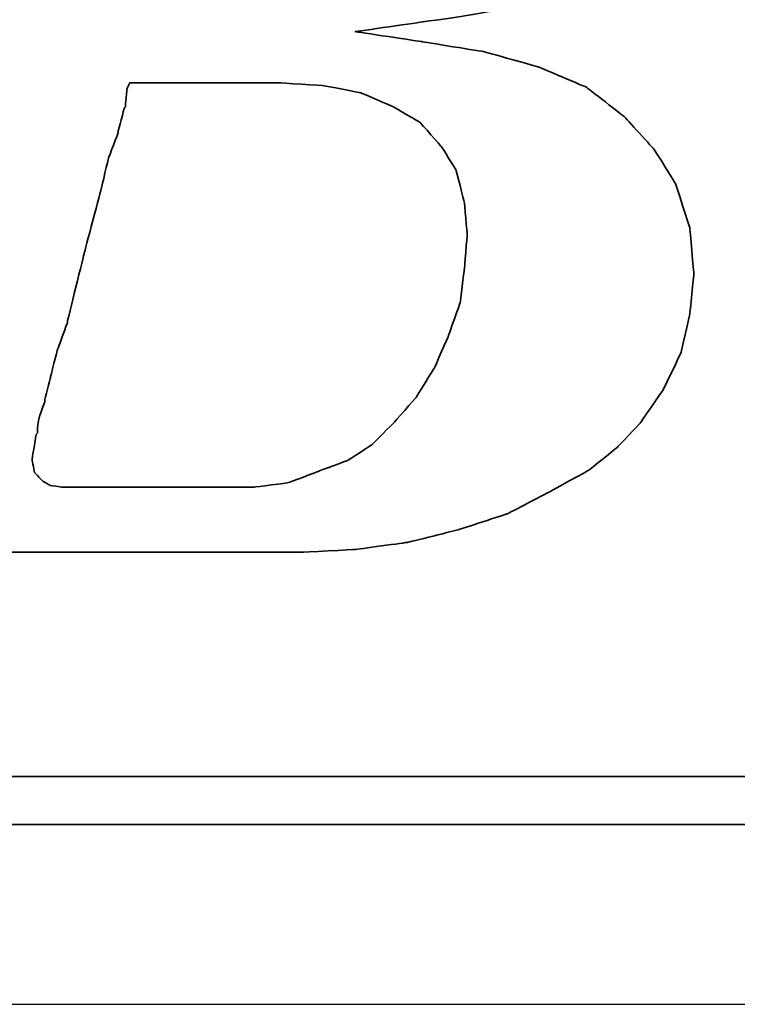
# Model space of a CAD drawing. Header units: millimetres. Extents: x 748 to 1024, y 329 to 423.
# Tile 24 of 49: x 949.002 to 949.529, y 354.535 to 355.257. Entities that reach past the tile are written whole.
import ezdxf

# ---------------------------------------------------------------- set-up
doc = ezdxf.new("R2010")
doc.units = ezdxf.units.MM
doc.header["$LTSCALE"] = 0.15
for name, color, linetype in [('DIM', 4, 'CONTINUOUS'), ('layer 1', 7, 'CONTINUOUS'), ('OUT', 3, 'CONTINUOUS')]:
    doc.layers.add(name, color=color, linetype=linetype)

# ---------------------------------------------------------------- blocks, each defined once
blk = doc.blocks.new('TBI MOTION logo(完整正式版)')
at = {"layer": 'layer 1', "color": 22, "lineweight": 35}
for points, knots in [([(-64.65375, -6.86375), (-64.65375, -6.86375), (-64.84375, -7.29625), (-64.84375, -7.29625), (-64.84375, -7.29625), (-64.84375, -7.29625), (-64.86875, -7.34375), (-64.86875, -7.34375), (-64.86875, -7.34375), (-64.86875, -7.34375), (-64.86875, -7.36875), (-64.86875, -7.36875), (-64.86875, -7.36875), (-64.86875, -7.36875), (-65.15375, -7.65375), (-65.15375, -7.65375), (-65.15375, -7.65375), (-65.15375, -7.65375), (-65.17875, -7.65375), (-65.17875, -7.65375), (-65.17875, -7.65375), (-65.17875, -7.65375), (-65.20375, -7.67875), (-65.20375, -7.67875), (-65.20375, -7.67875), (-65.20375, -7.67875), (-65.58875, -7.87125), (-65.58875, -7.87125), (-65.58875, -7.87125), (-65.58875, -7.87125), (-65.63375, -7.87125), (-65.63375, -7.87125), (-65.63375, -7.87125), (-65.63375, -7.87125), (-65.65875, -7.89375), (-65.65875, -7.89375), (-65.65875, -7.89375), (-65.65875, -7.89375), (-66.09375, -7.94375), (-66.09375, -7.94375), (-66.09375, -7.94375), (-66.09375, -7.94375), (-66.11375, -7.94375), (-66.11375, -7.94375), (-66.11375, -7.94375), (-66.11375, -7.94375), (-66.16375, -7.94375), (-66.16375, -7.94375), (-66.16375, -7.94375), (-66.16375, -7.94375), (-66.30875, -7.94375), (-66.30875, -7.94375), (-66.30875, -7.94375), (-66.30875, -7.94375), (-66.69375, -7.94375), (-66.69375, -7.94375), (-66.69375, -7.94375), (-66.69375, -7.94375), (-67.07375, -7.94375), (-67.07375, -7.94375), (-67.07375, -7.94375), (-67.07375, -7.94375), (-67.12375, -7.94375), (-67.12375, -7.94375), (-67.12375, -7.94375), (-67.12375, -7.94375), (-67.12375, -7.96625), (-67.12375, -7.96625), (-67.12375, -7.96625), (-67.12375, -7.96625), (-67.14875, -7.99125), (-67.14875, -7.99125), (-67.14875, -7.99125), (-67.14875, -7.99125), (-67.24375, -8.34875), (-67.24375, -8.34875), (-67.24375, -8.34875), (-67.24375, -8.34875), (-67.31375, -8.68625), (-67.31375, -8.68625), (-67.31375, -8.68625), (-67.31375, -8.68625), (-67.26875, -8.68625), (-67.26875, -8.68625), (-67.26875, -8.68625), (-67.26875, -8.68625), (-67.07375, -8.68625), (-67.07375, -8.68625), (-67.07375, -8.68625), (-67.07375, -8.68625), (-66.54875, -8.68625), (-66.54875, -8.68625), (-66.54875, -8.68625), (-66.54875, -8.68625), (-65.82625, -8.68625), (-65.82625, -8.68625), (-65.82625, -8.68625), (-65.82625, -8.68625), (-65.01375, -8.68625), (-65.01375, -8.68625), (-65.01375, -8.68625), (-65.01375, -8.68625), (-64.05375, -8.68625), (-64.05375, -8.68625), (-64.05375, -8.68625), (-64.05375, -8.68625), (-62.08375, -8.68625), (-62.08375, -8.68625), (-62.08375, -8.68625), (-62.08375, -8.68625), (-60.06875, -8.68625), (-60.06875, -8.68625), (-60.06875, -8.68625), (-60.06875, -8.68625), (-59.10875, -8.68625), (-59.10875, -8.68625), (-59.10875, -8.68625), (-59.10875, -8.68625), (-58.29375, -8.68625), (-58.29375, -8.68625), (-58.29375, -8.68625), (-58.29375, -8.68625), (-57.57375, -8.68625), (-57.57375, -8.68625), (-57.57375, -8.68625), (-57.57375, -8.68625), (-57.04875, -8.68625), (-57.04875, -8.68625), (-57.04875, -8.68625), (-57.04875, -8.68625), (-56.85375, -8.68625), (-56.85375, -8.68625), (-56.85375, -8.68625), (-56.85375, -8.68625), (-56.70875, -8.68625), (-56.70875, -8.68625), (-56.70875, -8.68625), (-56.70875, -8.68625), (-56.61375, -8.68625), (-56.61375, -8.68625), (-56.61375, -8.68625), (-56.61375, -8.68625), (-56.56875, -8.68625), (-56.56875, -8.68625), (-56.56875, -8.68625), (-56.56875, -8.68625), (-55.65375, -8.63875), (-55.65375, -8.63875), (-55.65375, -8.63875), (-55.65375, -8.63875), (-54.76875, -8.51875), (-54.76875, -8.51875), (-54.76875, -8.51875), (-54.76875, -8.51875), (-53.90375, -8.30375), (-53.90375, -8.30375), (-53.90375, -8.30375), (-53.90375, -8.30375), (-53.08875, -8.03875), (-53.08875, -8.03875), (-53.08875, -8.03875), (-53.08875, -8.03875), (-52.34375, -7.65375), (-52.34375, -7.65375), (-52.34375, -7.65375), (-52.34375, -7.65375), (-51.69875, -7.29625), (-51.69875, -7.29625), (-51.69875, -7.29625), (-51.69875, -7.29625), (-51.21875, -6.91125), (-51.21875, -6.91125), (-51.21875, -6.91125), (-51.21875, -6.91125), (-50.83375, -6.50375), (-50.83375, -6.50375), (-50.83375, -6.50375), (-50.83375, -6.50375), (-50.44875, -5.94875), (-50.44875, -5.94875), (-50.44875, -5.94875), (-50.44875, -5.94875), (-50.13875, -5.30375), (-50.13875, -5.30375), (-50.13875, -5.30375), (-50.13875, -5.30375), (-49.99375, -4.65375), (-49.99375, -4.65375), (-49.99375, -4.65375), (-49.99375, -4.65375), (-49.92375, -3.98375), (-49.92375, -3.98375), (-49.92375, -3.98375), (-49.92375, -3.98375), (-49.99375, -3.19374), (-49.99375, -3.19374), (-49.99375, -3.19374), (-49.99375, -3.19374), (-50.23374, -2.44874), (-50.23374, -2.44874), (-50.23374, -2.44874), (-50.23374, -2.44874), (-50.59375, -1.87374), (-50.59375, -1.87374), (-50.59375, -1.87374), (-50.59375, -1.87374), (-51.09875, -1.31874), (-51.09875, -1.31874), (-51.09875, -1.31874), (-51.09875, -1.31874), (-51.74375, -0.81875), (-51.74375, -0.81875), (-51.74375, -0.81875), (-51.74375, -0.81875), (-52.53875, -0.48125), (-52.53875, -0.48125), (-52.53875, -0.48125), (-52.53875, -0.48125), (-53.47375, -0.21875), (-53.47375, -0.21875), (-53.47375, -0.21875), (-53.47375, -0.21875), (-54.52875, -0.04874), (-54.52875, -0.04874), (-54.52875, -0.04874), (-54.52875, -0.04874), (-55.65375, 0.12125), (-55.65375, 0.12125), (-55.65375, 0.12125), (-55.65375, 0.12125), (-54.50375, 0.28624), (-54.50375, 0.28624), (-54.50375, 0.28624), (-54.50375, 0.28624), (-53.83375, 0.38124), (-53.83375, 0.38124), (-53.83375, 0.38124), (-53.83375, 0.38124), (-53.18375, 0.50125), (-53.18375, 0.50125), (-53.18375, 0.50125), (-53.18375, 0.50125), (-52.55875, 0.66874), (-52.55875, 0.66874), (-52.55875, 0.66874), (-52.55875, 0.66874), (-52.03375, 0.86124), (-52.03375, 0.86124), (-52.03375, 0.86124), (-52.03375, 0.86124), (-51.50374, 1.03124), (-51.50374, 1.03124), (-51.50374, 1.03124), (-51.50374, 1.03124), (-51.09875, 1.27125), (-51.09875, 1.27125), (-51.09875, 1.27125), (-51.09875, 1.27125), (-50.71375, 1.48624), (-50.71375, 1.48624), (-50.71375, 1.48624), (-50.71375, 1.48624), (-50.37625, 1.77625), (-50.37625, 1.77625), (-50.37625, 1.77625), (-50.37625, 1.77625), (-49.82375, 2.37625), (-49.82375, 2.37625), (-49.82375, 2.37625), (-49.82375, 2.37625), (-49.41875, 2.99625), (-49.41875, 2.99625), (-49.41875, 2.99625), (-49.41875, 2.99625), (-49.22375, 3.76625), (-49.22375, 3.76625), (-49.22375, 3.76625), (-49.22375, 3.76625), (-49.15375, 4.50874), (-49.15375, 4.50874), (-49.15375, 4.50874), (-49.15375, 4.50874), (-49.20375, 5.25125), (-49.20375, 5.25125), (-49.20375, 5.25125), (-49.20375, 5.25125), (-49.41875, 5.92625), (-49.41875, 5.92625), (-49.41875, 5.92625), (-49.41875, 5.92625), (-49.77875, 6.47625), (-49.77875, 6.47625), (-49.77875, 6.47625), (-49.77875, 6.47625), (-50.33125, 7.02624), (-50.33125, 7.02624), (-50.33125, 7.02624), (-50.33125, 7.02624), (-51.00125, 7.43625), (-51.00125, 7.43625), (-51.00125, 7.43625), (-51.00125, 7.43625), (-51.79375, 7.72625), (-51.79375, 7.72625), (-51.79375, 7.72625), (-51.79375, 7.72625), (-52.72875, 7.89124), (-52.72875, 7.89124), (-52.72875, 7.89124), (-52.72875, 7.89124), (-53.83375, 7.98625), (-53.83375, 7.98625), (-53.83375, 7.98625), (-53.83375, 7.98625), (-53.92875, 7.98625), (-53.92875, 7.98625), (-53.92875, 7.98625), (-53.92875, 7.98625), (-54.26375, 7.98625), (-54.26375, 7.98625), (-54.26375, 7.98625), (-54.26375, 7.98625), (-54.74375, 7.98625), (-54.74375, 7.98625), (-54.74375, 7.98625), (-54.74375, 7.98625), (-55.36875, 7.98625), (-55.36875, 7.98625), (-55.36875, 7.98625), (-55.36875, 7.98625), (-56.13375, 7.98625), (-56.13375, 7.98625), (-56.13375, 7.98625), (-56.13375, 7.98625), (-56.94875, 7.98625), (-56.94875, 7.98625), (-56.94875, 7.98625), (-56.94875, 7.98625), (-58.77625, 7.98625), (-58.77625, 7.98625), (-58.77625, 7.98625), (-58.77625, 7.98625), (-60.59875, 7.98625), (-60.59875, 7.98625), (-60.59875, 7.98625), (-60.59875, 7.98625), (-61.41375, 7.98625), (-61.41375, 7.98625), (-61.41375, 7.98625), (-61.41375, 7.98625), (-62.17875, 7.98625), (-62.17875, 7.98625), (-62.17875, 7.98625), (-62.17875, 7.98625), (-62.80375, 7.98625), (-62.80375, 7.98625), (-62.80375, 7.98625), (-62.80375, 7.98625), (-63.30625, 7.98625), (-63.30625, 7.98625), (-63.30625, 7.98625), (-63.30625, 7.98625), (-63.57375, 7.98625), (-63.57375, 7.98625), (-63.57375, 7.98625), (-63.57375, 7.98625), (-63.57375, 7.96375), (-63.57375, 7.96375), (-63.57375, 7.96375), (-63.57375, 7.96375), (-63.59875, 7.94125), (-63.59875, 7.94125), (-63.59875, 7.94125), (-63.59875, 7.94125), (-63.69375, 7.55625), (-63.69375, 7.55625), (-63.69375, 7.55625), (-63.69375, 7.55625), (-63.76375, 7.24624), (-63.76375, 7.24624), (-63.76375, 7.24624), (-63.76375, 7.24624), (-63.23875, 7.24624), (-63.23875, 7.24624), (-63.23875, 7.24624), (-63.23875, 7.24624), (-62.75875, 7.24624), (-62.75875, 7.24624), (-62.75875, 7.24624), (-62.75875, 7.24624), (-62.61125, 7.24624), (-62.61125, 7.24624), (-62.61125, 7.24624), (-62.61125, 7.24624), (-62.56625, 7.24624), (-62.56625, 7.24624), (-62.56625, 7.24624), (-62.56625, 7.24624), (-62.22875, 7.24624), (-62.22875, 7.24624), (-62.22875, 7.24624), (-62.22875, 7.24624), (-62.20375, 7.24624), (-62.20375, 7.24624), (-62.20375, 7.24624), (-62.20375, 7.24624), (-62.17875, 7.21875), (-62.17875, 7.21875), (-62.17875, 7.21875), (-62.17875, 7.21875), (-61.96375, 7.17125), (-61.96375, 7.17125), (-61.96375, 7.17125), (-61.96375, 7.17125), (-61.72375, 7.12624), (-61.72375, 7.12624), (-61.72375, 7.12624), (-61.72375, 7.12624), (-61.70375, 7.12624), (-61.70375, 7.12624), (-61.70375, 7.12624), (-61.70375, 7.12624), (-61.55875, 7.07624), (-61.55875, 7.07624), (-61.55875, 7.07624), (-61.55875, 7.07624), (-61.50875, 7.07624), (-61.50875, 7.07624), (-61.50875, 7.07624), (-61.50875, 7.07624), (-61.48375, 7.02624), (-61.48375, 7.02624), (-61.48375, 7.02624), (-61.48375, 7.02624), (-61.31875, 6.83375), (-61.31875, 6.83375), (-61.31875, 6.83375), (-61.31875, 6.83375), (-61.29375, 6.81125), (-61.29375, 6.81125), (-61.29375, 6.81125), (-61.29375, 6.81125), (-61.29375, 6.78625), (-61.29375, 6.78625), (-61.29375, 6.78625), (-61.29375, 6.78625), (-61.19875, 6.50124), (-61.19875, 6.50124), (-61.19875, 6.50124), (-61.19875, 6.50124), (-61.17375, 6.45124), (-61.17375, 6.45124), (-61.17375, 6.45124), (-61.17375, 6.45124), (-61.19875, 6.40625), (-61.19875, 6.40625), (-61.19875, 6.40625), (-61.19875, 6.40625), (-61.26875, 5.99624), (-61.26875, 5.99624), (-61.26875, 5.99624), (-61.26875, 5.99624), (-61.26875, 5.85125), (-61.26875, 5.85125), (-61.26875, 5.85125), (-61.26875, 5.85125), (-61.26875, 5.82625), (-61.26875, 5.82625), (-61.26875, 5.82625), (-61.26875, 5.82625), (-61.29375, 5.80625), (-61.29375, 5.80625), (-61.29375, 5.80625), (-61.29375, 5.80625), (-61.34125, 5.66125), (-61.34125, 5.66125), (-61.34125, 5.66125), (-61.34125, 5.66125), (-61.41375, 5.44625), (-61.41375, 5.44625), (-61.41375, 5.44625), (-61.41375, 5.44625), (-61.48375, 5.15625), (-61.48375, 5.15625), (-61.48375, 5.15625), (-61.48375, 5.15625), (-61.58375, 4.82124), (-61.58375, 4.82124), (-61.58375, 4.82124), (-61.58375, 4.82124), (-61.79875, 4.00375), (-61.79875, 4.00375), (-61.79875, 4.00375), (-61.79875, 4.00375), (-62.05875, 2.99625), (-62.05875, 2.99625), (-62.05875, 2.99625), (-62.05875, 2.99625), (-62.34875, 1.91625), (-62.34875, 1.91625), (-62.34875, 1.91625), (-62.34875, 1.91625), (-62.97375, -0.41124), (-62.97375, -0.41124), (-62.97375, -0.41124), (-62.97375, -0.41124), (-63.59875, -2.75875), (-63.59875, -2.75875), (-63.59875, -2.75875), (-63.59875, -2.75875), (-63.88375, -3.86374), (-63.88375, -3.86374), (-63.88375, -3.86374), (-63.88375, -3.86374), (-64.14875, -4.82374), (-64.14875, -4.82374), (-64.14875, -4.82374), (-64.14875, -4.82374), (-64.36375, -5.64125), (-64.36375, -5.64125), (-64.36375, -5.64125), (-64.36375, -5.64125), (-64.43625, -5.97625), (-64.43625, -5.97625), (-64.43625, -5.97625), (-64.43625, -5.97625), (-64.50875, -6.28625), (-64.50875, -6.28625), (-64.50875, -6.28625), (-64.50875, -6.28625), (-64.50875, -6.30875), (-64.50875, -6.30875), (-64.50875, -6.30875), (-64.50875, -6.30875), (-64.57875, -6.50375), (-64.57875, -6.50375), (-64.57875, -6.50375), (-64.57875, -6.50375), (-64.62875, -6.69625), (-64.62875, -6.69625), (-64.62875, -6.69625), (-64.62875, -6.69625), (-64.62875, -6.76875), (-64.62875, -6.76875), (-64.62875, -6.76875), (-64.62875, -6.76875), (-64.62875, -6.81375), (-64.62875, -6.81375), (-64.62875, -6.81375), (-64.62875, -6.81375), (-64.62875, -6.83875), (-64.62875, -6.83875), (-64.62875, -6.83875), (-64.62875, -6.83875), (-64.65375, -6.86375), (-64.65375, -6.86375)], [0, 0, 0, 0, 0.00719424, 0.00719424, 0.00719424, 0.00719425, 0.01438849, 0.01438849, 0.01438849, 0.0143885, 0.02158273, 0.02158273, 0.02158273, 0.02158274, 0.02877698, 0.02877698, 0.02877698, 0.02877699, 0.03597122, 0.03597122, 0.03597122, 0.03597123, 0.04316547, 0.04316547, 0.04316547, 0.04316548, 0.05035971, 0.05035971, 0.05035971, 0.05035972, 0.05755396, 0.05755396, 0.05755396, 0.05755397, 0.0647482, 0.0647482, 0.0647482, 0.06474821, 0.07194245, 0.07194245, 0.07194245, 0.07194246, 0.07913669, 0.07913669, 0.07913669, 0.0791367, 0.08633094, 0.08633094, 0.08633094, 0.08633095, 0.09352518, 0.09352518, 0.09352518, 0.09352519, 0.10071942, 0.10071942, 0.10071942, 0.10071943, 0.10791367, 0.10791367, 0.10791367, 0.10791368, 0.11510791, 0.11510791, 0.11510791, 0.11510792, 0.12230216, 0.12230216, 0.12230216, 0.12230217, 0.1294964, 0.1294964, 0.1294964, 0.12949641, 0.13669065, 0.13669065, 0.13669065, 0.13669066, 0.14388489, 0.14388489, 0.14388489, 0.1438849, 0.15107914, 0.15107914, 0.15107914, 0.15107915, 0.15827338, 0.15827338, 0.15827338, 0.15827339, 0.16546763, 0.16546763, 0.16546763, 0.16546764, 0.17266187, 0.17266187, 0.17266187, 0.17266188, 0.17985612, 0.17985612, 0.17985612, 0.17985613, 0.18705036, 0.18705036, 0.18705036, 0.18705037, 0.1942446, 0.1942446, 0.1942446, 0.19424461, 0.20143885, 0.20143885, 0.20143885, 0.20143886, 0.20863309, 0.20863309, 0.20863309, 0.2086331, 0.21582734, 0.21582734, 0.21582734, 0.21582735, 0.22302158, 0.22302158, 0.22302158, 0.22302159, 0.23021583, 0.23021583, 0.23021583, 0.23021584, 0.23741007, 0.23741007, 0.23741007, 0.23741008, 0.24460432, 0.24460432, 0.24460432, 0.24460433, 0.25179856, 0.25179856, 0.25179856, 0.25179857, 0.25899281, 0.25899281, 0.25899281, 0.25899282, 0.26618705, 0.26618705, 0.26618705, 0.26618706, 0.27338129, 0.27338129, 0.27338129, 0.2733813, 0.28057554, 0.28057554, 0.28057554, 0.28057555, 0.28776978, 0.28776978, 0.28776978, 0.28776979, 0.29496403, 0.29496403, 0.29496403, 0.29496404, 0.30215827, 0.30215827, 0.30215827, 0.30215828, 0.30935252, 0.30935252, 0.30935252, 0.30935253, 0.31654676, 0.31654676, 0.31654676, 0.31654677, 0.32374101, 0.32374101, 0.32374101, 0.32374102, 0.33093525, 0.33093525, 0.33093525, 0.33093526, 0.3381295, 0.3381295, 0.3381295, 0.33812951, 0.34532374, 0.34532374, 0.34532374, 0.34532375, 0.35251799, 0.35251799, 0.35251799, 0.352518, 0.35971223, 0.35971223, 0.35971223, 0.35971224, 0.36690647, 0.36690647, 0.36690647, 0.36690648, 0.37410072, 0.37410072, 0.37410072, 0.37410073, 0.38129496, 0.38129496, 0.38129496, 0.38129497, 0.38848921, 0.38848921, 0.38848921, 0.38848922, 0.39568345, 0.39568345, 0.39568345, 0.39568346, 0.4028777, 0.4028777, 0.4028777, 0.40287771, 0.41007194, 0.41007194, 0.41007194, 0.41007195, 0.41726619, 0.41726619, 0.41726619, 0.4172662, 0.42446043, 0.42446043, 0.42446043, 0.42446044, 0.43165468, 0.43165468, 0.43165468, 0.43165469, 0.43884892, 0.43884892, 0.43884892, 0.43884893, 0.44604317, 0.44604317, 0.44604317, 0.44604318, 0.45323741, 0.45323741, 0.45323741, 0.45323742, 0.46043165, 0.46043165, 0.46043165, 0.46043166, 0.4676259, 0.4676259, 0.4676259, 0.46762591, 0.47482014, 0.47482014, 0.47482014, 0.47482015, 0.48201439, 0.48201439, 0.48201439, 0.4820144, 0.48920863, 0.48920863, 0.48920863, 0.48920864, 0.49640288, 0.49640288, 0.49640288, 0.49640289, 0.50359712, 0.50359712, 0.50359712, 0.50359713, 0.51079137, 0.51079137, 0.51079137, 0.51079138, 0.51798561, 0.51798561, 0.51798561, 0.51798562, 0.52517986, 0.52517986, 0.52517986, 0.52517987, 0.5323741, 0.5323741, 0.5323741, 0.53237411, 0.53956835, 0.53956835, 0.53956835, 0.53956836, 0.54676259, 0.54676259, 0.54676259, 0.5467626, 0.55395683, 0.55395683, 0.55395683, 0.55395684, 0.56115108, 0.56115108, 0.56115108, 0.56115109, 0.56834532, 0.56834532, 0.56834532, 0.56834533, 0.57553957, 0.57553957, 0.57553957, 0.57553958, 0.58273381, 0.58273381, 0.58273381, 0.58273382, 0.58992806, 0.58992806, 0.58992806, 0.58992807, 0.5971223, 0.5971223, 0.5971223, 0.59712231, 0.60431655, 0.60431655, 0.60431655, 0.60431656, 0.61151079, 0.61151079, 0.61151079, 0.6115108, 0.61870504, 0.61870504, 0.61870504, 0.61870505, 0.62589928, 0.62589928, 0.62589928, 0.62589929, 0.63309353, 0.63309353, 0.63309353, 0.63309354, 0.64028777, 0.64028777, 0.64028777, 0.64028778, 0.64748201, 0.64748201, 0.64748201, 0.64748202, 0.65467626, 0.65467626, 0.65467626, 0.65467627, 0.6618705, 0.6618705, 0.6618705, 0.66187051, 0.66906475, 0.66906475, 0.66906475, 0.66906476, 0.67625899, 0.67625899, 0.67625899, 0.676259, 0.68345324, 0.68345324, 0.68345324, 0.68345325, 0.69064748, 0.69064748, 0.69064748, 0.69064749, 0.69784173, 0.69784173, 0.69784173, 0.69784174, 0.70503597, 0.70503597, 0.70503597, 0.70503598, 0.71223022, 0.71223022, 0.71223022, 0.71223023, 0.71942446, 0.71942446, 0.71942446, 0.71942447, 0.72661871, 0.72661871, 0.72661871, 0.72661872, 0.73381295, 0.73381295, 0.73381295, 0.73381296, 0.74100719, 0.74100719, 0.74100719, 0.7410072, 0.74820144, 0.74820144, 0.74820144, 0.74820145, 0.75539568, 0.75539568, 0.75539568, 0.75539569, 0.76258993, 0.76258993, 0.76258993, 0.76258994, 0.76978417, 0.76978417, 0.76978417, 0.76978418, 0.77697842, 0.77697842, 0.77697842, 0.77697843, 0.78417266, 0.78417266, 0.78417266, 0.78417267, 0.79136691, 0.79136691, 0.79136691, 0.79136692, 0.79856115, 0.79856115, 0.79856115, 0.79856116, 0.8057554, 0.8057554, 0.8057554, 0.80575541, 0.81294964, 0.81294964, 0.81294964, 0.81294965, 0.82014388, 0.82014388, 0.82014388, 0.82014389, 0.82733813, 0.82733813, 0.82733813, 0.82733814, 0.83453237, 0.83453237, 0.83453237, 0.83453238, 0.84172662, 0.84172662, 0.84172662, 0.84172663, 0.84892086, 0.84892086, 0.84892086, 0.84892087, 0.85611511, 0.85611511, 0.85611511, 0.85611512, 0.86330935, 0.86330935, 0.86330935, 0.86330936, 0.8705036, 0.8705036, 0.8705036, 0.87050361, 0.87769784, 0.87769784, 0.87769784, 0.87769785, 0.88489209, 0.88489209, 0.88489209, 0.8848921, 0.89208633, 0.89208633, 0.89208633, 0.89208634, 0.89928058, 0.89928058, 0.89928058, 0.89928059, 0.90647482, 0.90647482, 0.90647482, 0.90647483, 0.91366906, 0.91366906, 0.91366906, 0.91366907, 0.92086331, 0.92086331, 0.92086331, 0.92086332, 0.92805755, 0.92805755, 0.92805755, 0.92805756, 0.9352518, 0.9352518, 0.9352518, 0.93525181, 0.94244604, 0.94244604, 0.94244604, 0.94244605, 0.94964029, 0.94964029, 0.94964029, 0.9496403, 0.95683453, 0.95683453, 0.95683453, 0.95683454, 0.96402878, 0.96402878, 0.96402878, 0.96402879, 0.97122302, 0.97122302, 0.97122302, 0.97122303, 0.97841727, 0.97841727, 0.97841727, 0.97841728, 0.98561151, 0.98561151, 0.98561151, 0.98561152, 0.99280576, 0.99280576, 0.99280576, 0.99280577, 1, 1, 1, 1]), ([(-61.03125, -6.57375), (-61.03125, -6.57375), (-61.03125, -6.67125), (-61.03125, -6.67125), (-61.03125, -6.67125), (-61.03125, -6.67125), (-61.05375, -6.69625), (-61.05375, -6.69625), (-61.05375, -6.69625), (-61.05375, -6.69625), (-61.12375, -7.12875), (-61.12375, -7.12875), (-61.12375, -7.12875), (-61.12375, -7.12875), (-61.07875, -7.34375), (-61.07875, -7.34375), (-61.07875, -7.34375), (-61.07875, -7.34375), (-60.93375, -7.48875), (-60.93375, -7.48875), (-60.93375, -7.48875), (-60.93375, -7.48875), (-60.81375, -7.55625), (-60.81375, -7.55625), (-60.81375, -7.55625), (-60.81375, -7.55625), (-60.62375, -7.58375), (-60.62375, -7.58375), (-60.62375, -7.58375), (-60.62375, -7.58375), (-60.30875, -7.58375), (-60.30875, -7.58375), (-60.30875, -7.58375), (-60.30875, -7.58375), (-59.97375, -7.58375), (-59.97375, -7.58375), (-59.97375, -7.58375), (-59.97375, -7.58375), (-59.87875, -7.58375), (-59.87875, -7.58375), (-59.87875, -7.58375), (-59.87875, -7.58375), (-59.63625, -7.58375), (-59.63625, -7.58375), (-59.63625, -7.58375), (-59.63625, -7.58375), (-58.96875, -7.58375), (-58.96875, -7.58375), (-58.96875, -7.58375), (-58.96875, -7.58375), (-58.29375, -7.58375), (-58.29375, -7.58375), (-58.29375, -7.58375), (-58.29375, -7.58375), (-58.05375, -7.58375), (-58.05375, -7.58375), (-58.05375, -7.58375), (-58.05375, -7.58375), (-57.98375, -7.58375), (-57.98375, -7.58375), (-57.98375, -7.58375), (-57.98375, -7.58375), (-57.35875, -7.58375), (-57.35875, -7.58375), (-57.35875, -7.58375), (-57.35875, -7.58375), (-56.78375, -7.50875), (-56.78375, -7.50875), (-56.78375, -7.50875), (-56.78375, -7.50875), (-56.27875, -7.31875), (-56.27875, -7.31875), (-56.27875, -7.31875), (-56.27875, -7.31875), (-55.77375, -7.12875), (-55.77375, -7.12875), (-55.77375, -7.12875), (-55.77375, -7.12875), (-55.36875, -6.86375), (-55.36875, -6.86375), (-55.36875, -6.86375), (-55.36875, -6.86375), (-55.00875, -6.50375), (-55.00875, -6.50375), (-55.00875, -6.50375), (-55.00875, -6.50375), (-54.62375, -6.06875), (-54.62375, -6.06875), (-54.62375, -6.06875), (-54.62375, -6.06875), (-54.31375, -5.56875), (-54.31375, -5.56875), (-54.31375, -5.56875), (-54.31375, -5.56875), (-54.07375, -5.01625), (-54.07375, -5.01625), (-54.07375, -5.01625), (-54.07375, -5.01625), (-53.87875, -4.46374), (-53.87875, -4.46374), (-53.87875, -4.46374), (-53.87875, -4.46374), (-53.80875, -3.91375), (-53.80875, -3.91375), (-53.80875, -3.91375), (-53.80875, -3.91375), (-53.75875, -3.31375), (-53.75875, -3.31375), (-53.75875, -3.31375), (-53.75875, -3.31375), (-53.80875, -2.75875), (-53.80875, -2.75875), (-53.80875, -2.75875), (-53.80875, -2.75875), (-53.95375, -2.20875), (-53.95375, -2.20875), (-53.95375, -2.20875), (-53.95375, -2.20875), (-54.19375, -1.82625), (-54.19375, -1.82625), (-54.19375, -1.82625), (-54.19375, -1.82625), (-54.55375, -1.41875), (-54.55375, -1.41875), (-54.55375, -1.41875), (-54.55375, -1.41875), (-55.00875, -1.15125), (-55.00875, -1.15125), (-55.00875, -1.15125), (-55.00875, -1.15125), (-55.56125, -0.91375), (-55.56125, -0.91375), (-55.56125, -0.91375), (-55.56125, -0.91375), (-56.18125, -0.79375), (-56.18125, -0.79375), (-56.18125, -0.79375), (-56.18125, -0.79375), (-56.94875, -0.74374), (-56.94875, -0.74374), (-56.94875, -0.74374), (-56.94875, -0.74374), (-56.99875, -0.74374), (-56.99875, -0.74374), (-56.99875, -0.74374), (-56.99875, -0.74374), (-57.09375, -0.74374), (-57.09375, -0.74374), (-57.09375, -0.74374), (-57.09375, -0.74374), (-57.38375, -0.74374), (-57.38375, -0.74374), (-57.38375, -0.74374), (-57.38375, -0.74374), (-57.76875, -0.74374), (-57.76875, -0.74374), (-57.76875, -0.74374), (-57.76875, -0.74374), (-58.24625, -0.74374), (-58.24625, -0.74374), (-58.24625, -0.74374), (-58.24625, -0.74374), (-58.72875, -0.74374), (-58.72875, -0.74374), (-58.72875, -0.74374), (-58.72875, -0.74374), (-59.20875, -0.74374), (-59.20875, -0.74374), (-59.20875, -0.74374), (-59.20875, -0.74374), (-59.46875, -0.74374), (-59.46875, -0.74374), (-59.46875, -0.74374), (-59.46875, -0.74374), (-59.51625, -0.83875), (-59.51625, -0.83875), (-59.51625, -0.83875), (-59.51625, -0.83875), (-59.54375, -1.15125), (-59.54375, -1.15125), (-59.54375, -1.15125), (-59.54375, -1.15125), (-59.56375, -1.17874), (-59.56375, -1.17874), (-59.56375, -1.17874), (-59.56375, -1.17874), (-59.66375, -1.55875), (-59.66375, -1.55875), (-59.66375, -1.55875), (-59.66375, -1.55875), (-59.66375, -1.58375), (-59.66375, -1.58375), (-59.66375, -1.58375), (-59.66375, -1.58375), (-59.82875, -2.01874), (-59.82875, -2.01874), (-59.82875, -2.01874), (-59.82875, -2.01874), (-59.94875, -2.52125), (-59.94875, -2.52125), (-59.94875, -2.52125), (-59.94875, -2.52125), (-60.23875, -3.62375), (-60.23875, -3.62375), (-60.23875, -3.62375), (-60.23875, -3.62375), (-60.52375, -4.77624), (-60.52375, -4.77624), (-60.52375, -4.77624), (-60.52375, -4.77624), (-60.52375, -4.79874), (-60.52375, -4.79874), (-60.52375, -4.79874), (-60.52375, -4.79874), (-60.69125, -5.25375), (-60.69125, -5.25375), (-60.69125, -5.25375), (-60.69125, -5.25375), (-60.81375, -5.73625), (-60.81375, -5.73625), (-60.81375, -5.73625), (-60.81375, -5.73625), (-60.90875, -6.11875), (-60.90875, -6.11875), (-60.90875, -6.11875), (-60.90875, -6.11875), (-60.90875, -6.14375), (-60.90875, -6.14375), (-60.90875, -6.14375), (-60.90875, -6.14375), (-61.00375, -6.40875), (-61.00375, -6.40875), (-61.00375, -6.40875), (-61.00375, -6.40875), (-61.03125, -6.57375), (-61.03125, -6.57375)], [0, 0, 0, 0, 0.01694915, 0.01694915, 0.01694915, 0.01694916, 0.03389831, 0.03389831, 0.03389831, 0.03389832, 0.05084746, 0.05084746, 0.05084746, 0.05084747, 0.06779661, 0.06779661, 0.06779661, 0.06779662, 0.08474576, 0.08474576, 0.08474576, 0.08474577, 0.10169492, 0.10169492, 0.10169492, 0.10169493, 0.11864407, 0.11864407, 0.11864407, 0.11864408, 0.13559322, 0.13559322, 0.13559322, 0.13559323, 0.15254237, 0.15254237, 0.15254237, 0.15254238, 0.16949153, 0.16949153, 0.16949153, 0.16949154, 0.18644068, 0.18644068, 0.18644068, 0.18644069, 0.20338983, 0.20338983, 0.20338983, 0.20338984, 0.22033898, 0.22033898, 0.22033898, 0.22033899, 0.23728814, 0.23728814, 0.23728814, 0.23728815, 0.25423729, 0.25423729, 0.25423729, 0.2542373, 0.27118644, 0.27118644, 0.27118644, 0.27118645, 0.28813559, 0.28813559, 0.28813559, 0.2881356, 0.30508475, 0.30508475, 0.30508475, 0.30508476, 0.3220339, 0.3220339, 0.3220339, 0.32203391, 0.33898305, 0.33898305, 0.33898305, 0.33898306, 0.3559322, 0.3559322, 0.3559322, 0.35593221, 0.37288136, 0.37288136, 0.37288136, 0.37288137, 0.38983051, 0.38983051, 0.38983051, 0.38983052, 0.40677966, 0.40677966, 0.40677966, 0.40677967, 0.42372881, 0.42372881, 0.42372881, 0.42372882, 0.44067797, 0.44067797, 0.44067797, 0.44067798, 0.45762712, 0.45762712, 0.45762712, 0.45762713, 0.47457627, 0.47457627, 0.47457627, 0.47457628, 0.49152542, 0.49152542, 0.49152542, 0.49152543, 0.50847458, 0.50847458, 0.50847458, 0.50847459, 0.52542373, 0.52542373, 0.52542373, 0.52542374, 0.54237288, 0.54237288, 0.54237288, 0.54237289, 0.55932203, 0.55932203, 0.55932203, 0.55932204, 0.57627119, 0.57627119, 0.57627119, 0.5762712, 0.59322034, 0.59322034, 0.59322034, 0.59322035, 0.61016949, 0.61016949, 0.61016949, 0.6101695, 0.62711864, 0.62711864, 0.62711864, 0.62711865, 0.6440678, 0.6440678, 0.6440678, 0.64406781, 0.66101695, 0.66101695, 0.66101695, 0.66101696, 0.6779661, 0.6779661, 0.6779661, 0.67796611, 0.69491525, 0.69491525, 0.69491525, 0.69491526, 0.71186441, 0.71186441, 0.71186441, 0.71186442, 0.72881356, 0.72881356, 0.72881356, 0.72881357, 0.74576271, 0.74576271, 0.74576271, 0.74576272, 0.76271186, 0.76271186, 0.76271186, 0.76271187, 0.77966102, 0.77966102, 0.77966102, 0.77966103, 0.79661017, 0.79661017, 0.79661017, 0.79661018, 0.81355932, 0.81355932, 0.81355932, 0.81355933, 0.83050847, 0.83050847, 0.83050847, 0.83050848, 0.84745763, 0.84745763, 0.84745763, 0.84745764, 0.86440678, 0.86440678, 0.86440678, 0.86440679, 0.88135593, 0.88135593, 0.88135593, 0.88135594, 0.89830508, 0.89830508, 0.89830508, 0.89830509, 0.91525424, 0.91525424, 0.91525424, 0.91525425, 0.93220339, 0.93220339, 0.93220339, 0.9322034, 0.94915254, 0.94915254, 0.94915254, 0.94915255, 0.96610169, 0.96610169, 0.96610169, 0.9661017, 0.98305085, 0.98305085, 0.98305085, 0.98305086, 1, 1, 1, 1]), ([(75.90875, -9.47875), (75.90875, -9.47875), (75.90875, -12.28625), (75.90875, -12.28625), (75.90875, -12.28625), (75.90875, -12.28625), (75.90875, -12.47875), (75.90875, -12.47875), (75.90875, -12.47875), (75.90875, -12.47875), (75.71625, -12.47875), (75.71625, -12.47875), (75.71625, -12.47875), (75.71625, -12.47875), (-88.32875, -12.47875), (-88.32875, -12.47875), (-88.32875, -12.47875), (-88.32875, -12.47875), (-88.32875, -13.29375), (-88.32875, -13.29375), (-88.32875, -13.29375), (-88.32875, -13.29375), (82.89125, -13.29375), (82.89125, -13.29375), (82.89125, -13.29375), (82.89125, -13.29375), (75.90875, -9.47875), (75.90875, -9.47875)], [0, 0, 0, 0, 0.14285714, 0.14285714, 0.14285714, 0.14285715, 0.28571429, 0.28571429, 0.28571429, 0.2857143, 0.42857143, 0.42857143, 0.42857143, 0.42857144, 0.57142857, 0.57142857, 0.57142857, 0.57142858, 0.71428571, 0.71428571, 0.71428571, 0.71428572, 0.85714286, 0.85714286, 0.85714286, 0.85714287, 1, 1, 1, 1])]:
    blk.add_open_spline(points, degree=3, knots=knots, dxfattribs=at)

msp = doc.modelspace()

# ---------------------------------------------------------------- linework, layer by layer
at = {"layer": 'OUT', "color": 7}
msp.add_line((945.03977, 354.53476), (955.58567, 354.53476), dxfattribs=at)

# ---------------------------------------------------------------- block references
at = {"layer": 'DIM', "color": 7, "xscale": 0.0433753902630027, "yscale": 0.0433753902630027, "zscale": 0.0433753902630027}
msp.add_blockref('TBI MOTION logo(完整正式版)', (951.66274, 355.24323), dxfattribs=at)

doc.saveas('drawing.dxf')
